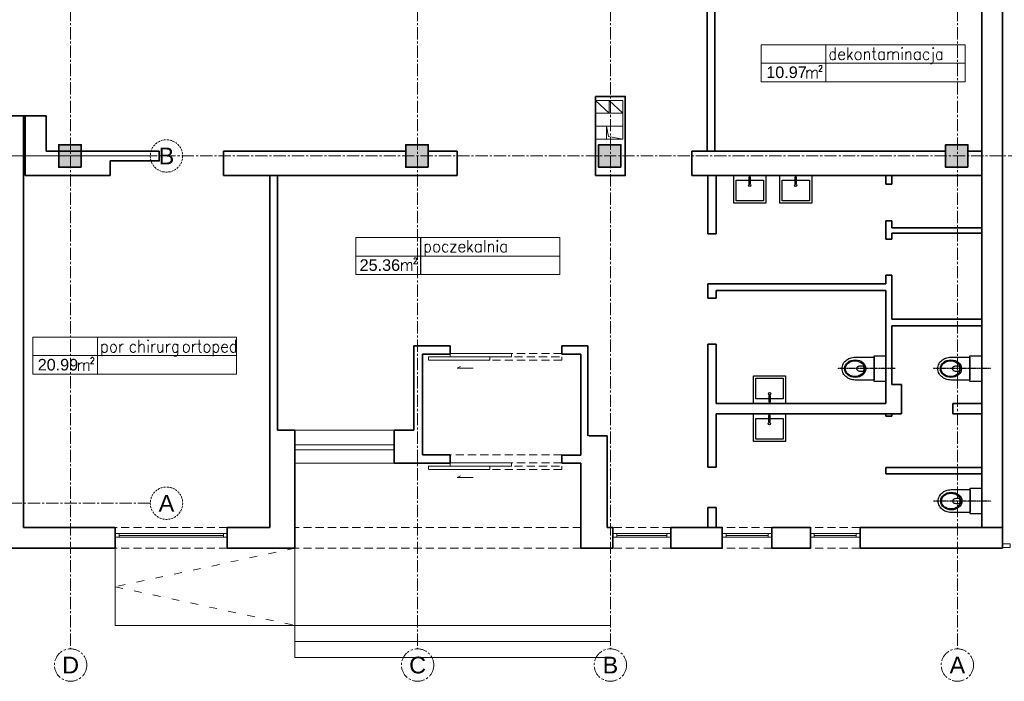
# Model space of a CAD drawing. Header units: millimetres. Extents: x -9409 to -3369, y 19372 to 27782.
# Tile 16 of 25: x -6209 to -4677, y 21115 to 22144. Entities that reach past the tile are written whole.
import ezdxf
from ezdxf.enums import TextEntityAlignment as Align

# ---------------------------------------------------------------- set-up
doc = ezdxf.new("R2010")
doc.units = ezdxf.units.MM
for name, pattern in [('ACAD_ISO02W100', [15, 12, -3]), ('ACAD_ISO03W100', [30, 12, -18]), ('CACHE2', [4.7625, 3.175, -1.5875]), ('CENTER2', [28.575, 19.05, -3.175, 3.175, -3.175]), ('DASHED', [19.05, 12.7, -6.35]), ('HIDDEN', [0.375, 0.25, -0.125])]:
    doc.linetypes.add(name, pattern=pattern)
doc.layers.add('D-opis', color=104, linetype='Continuous')
doc.layers.add('PDF _Geometria', color=7, linetype='Continuous')
for name, color, linetype, lineweight in [('SQ-Przerywana', 252, 'DASHED', 5), ('SQ_Drzwi', 170, 'Continuous', 9), ('SQ_ISTN.Ściany', 140, 'Continuous', 35), ('SQ_Nadproża', 112, 'DASHED', 13), ('Sq_Okna', 170, 'Continuous', 9), ('SQ_Osie', 220, 'CENTER2', 9), ('SQ_PROJ.AranżacjaSanitarna', 7, 'Continuous', 25), ('SQ_ZAKRES_OPRACOWANIA', 7, 'ACAD_ISO02W100', 20)]:
    doc.layers.add(name, color=color, linetype=linetype, lineweight=lineweight)
doc.layers.add('SQ_Widok', color=7, linetype='DASHED', lineweight=15, true_color=0x474747)
doc.styles.add('ARIAL', font='arial.ttf')
doc.styles.get("Standard").update_dxf_attribs({"font": 'arial.ttf'})

# ---------------------------------------------------------------- blocks, each defined once
blk = doc.blocks.new('słupy konstr bud B')
at = {"layer": 'SQ_ISTN.Ściany', "lineweight": 5}
h = blk.add_hatch(dxfattribs=at)
h.set_pattern_fill('JIS_STN_1E', color=256, scale=10)
h.paths.add_polyline_path([(21350.8, 18613.9), (21315.8, 18613.9), (21315.8, 18578.9), (21350.8, 18578.9)])
h.paths.add_polyline_path([(21890.8, 18613.9), (21855.8, 18613.9), (21855.8, 18578.9), (21890.8, 18578.9)])
h.paths.add_polyline_path([(22190.8, 18613.9), (22155.8, 18613.9), (22155.8, 18578.9), (22190.8, 18578.9)])
h.paths.add_polyline_path([(22730.8, 18613.9), (22695.8, 18613.9), (22695.8, 18578.9), (22730.8, 18578.9)])
h.paths.add_polyline_path([(22730.8, 17953.9), (22695.8, 17953.9), (22695.8, 17918.9), (22730.8, 17918.9)])
h.paths.add_polyline_path([(22190.8, 17953.9), (22155.8, 17953.9), (22155.8, 17918.9), (22190.8, 17918.9)])
h.paths.add_polyline_path([(21890.8, 17953.9), (21855.8, 17953.9), (21855.8, 17918.9), (21890.8, 17918.9)])
h.paths.add_polyline_path([(21350.8, 17953.9), (21315.8, 17953.9), (21315.8, 17918.9), (21350.8, 17918.9)])
h.paths.add_polyline_path([(21350.8, 17293.9), (21315.8, 17293.9), (21315.8, 17258.9), (21350.8, 17258.9)])
h.paths.add_polyline_path([(21890.8, 17293.9), (21855.8, 17293.9), (21855.8, 17258.9), (21890.8, 17258.9)])
h.paths.add_polyline_path([(22190.8, 17293.9), (22155.8, 17293.9), (22155.8, 17258.9), (22190.8, 17258.9)])
h.paths.add_polyline_path([(22730.8, 17293.9), (22695.8, 17293.9), (22695.8, 17258.9), (22730.8, 17258.9)])
h.paths.add_polyline_path([(22695.8, 16633.9), (22730.8, 16633.9), (22730.8, 16598.9), (22695.8, 16598.9)])
h.paths.add_polyline_path([(22695.8, 14653.9), (22730.8, 14653.9), (22730.8, 14618.9), (22695.8, 14618.9)])
h.paths.add_polyline_path([(22695.8, 15313.9), (22730.8, 15313.9), (22730.8, 15278.9), (22695.8, 15278.9)])
h.paths.add_polyline_path([(22695.8, 15973.9), (22730.8, 15973.9), (22730.8, 15938.9), (22695.8, 15938.9)])
h.paths.add_polyline_path([(22155.8, 14653.9), (22190.8, 14653.9), (22190.8, 14618.9), (22155.8, 14618.9)])
h.paths.add_polyline_path([(22155.8, 15313.9), (22190.8, 15313.9), (22190.8, 15278.9), (22155.8, 15278.9)])
h.paths.add_polyline_path([(22155.8, 15973.9), (22190.8, 15973.9), (22190.8, 15938.9), (22155.8, 15938.9)])
h.paths.add_polyline_path([(22155.8, 16633.9), (22190.8, 16633.9), (22190.8, 16598.9), (22155.8, 16598.9)])
h.paths.add_polyline_path([(21855.8, 14653.9), (21890.8, 14653.9), (21890.8, 14618.9), (21855.8, 14618.9)])
h.paths.add_polyline_path([(21855.8, 15313.9), (21890.8, 15313.9), (21890.8, 15278.9), (21855.8, 15278.9)])
h.paths.add_polyline_path([(21855.8, 15973.9), (21890.8, 15973.9), (21890.8, 15938.9), (21855.8, 15938.9)])
h.paths.add_polyline_path([(21855.8, 16633.9), (21890.8, 16633.9), (21890.8, 16598.9), (21855.8, 16598.9)])
h.paths.add_polyline_path([(21315.8, 14653.9), (21350.8, 14653.9), (21350.8, 14618.9), (21315.8, 14618.9)])
h.paths.add_polyline_path([(21315.8, 15313.9), (21350.8, 15313.9), (21350.8, 15278.9), (21315.8, 15278.9)])
h.paths.add_polyline_path([(21315.8, 15973.9), (21350.8, 15973.9), (21350.8, 15938.9), (21315.8, 15938.9)])
h.paths.add_polyline_path([(21315.8, 16633.9), (21350.8, 16633.9), (21350.8, 16598.9), (21315.8, 16598.9)])
at = {"layer": 'SQ_ISTN.Ściany'}
for points in [[(21315.8, 18613.9), (21350.8, 18613.9), (21350.8, 18578.9), (21315.8, 18578.9)], [(21855.8, 18613.9), (21890.8, 18613.9), (21890.8, 18578.9), (21855.8, 18578.9)], [(22155.8, 18613.9), (22190.8, 18613.9), (22190.8, 18578.9), (22155.8, 18578.9)], [(22695.8, 18613.9), (22730.8, 18613.9), (22730.8, 18578.9), (22695.8, 18578.9)]]:
    blk.add_lwpolyline(points, close=True, dxfattribs=at)
blk = doc.blocks.new('ist osie bud B')
at = {"layer": 'SQ_Osie'}
for p, q in [((21333.3, 13852.7), (21333.3, 19362.9)), ((21873.3, 13852.7), (21873.3, 19362.9)), ((22173.3, 13852.7), (22173.3, 19362.9)), ((22713.3, 13852.7), (22713.3, 19362.9))]:
    blk.add_line(p, q, dxfattribs=at)
blk.add_lwpolyline([(21178.3, 18596.4), (22845.3, 18596.4)], dxfattribs=at)
at = {"layer": 'SQ_Osie', "linetype": 'ByBlock'}
for centre in [(21333.3, 19388.1), (21873.3, 19388.1), (22173.3, 19388.1), (22713.3, 19388.1)]:
    blk.add_circle(centre, 25.2, dxfattribs=at)
at = {"layer": 'SQ_Osie'}
for s, p in [('A', (21333.3, 19388.1)), ('B', (21873.3, 19388.1)), ('C', (22173.3, 19388.1)), ('D', (22713.3, 19388.1))]:
    blk.add_text(s, height=26, rotation=180, dxfattribs=at).set_placement(p, align=Align.MIDDLE_CENTER)
blk = doc.blocks.new('uc wiszace niepełnospr')
at = {"linetype": 'HIDDEN', "ltscale": 0.1}
blk.add_lwpolyline([(0, 32.5), (0, -57)], dxfattribs=at)
for points in [[(0, 0), (-20, 0), (-20, 18), (0, 18), (20, 18), (20, 0)], [(-4.5, -17.9), (-4.4, -17.6), (-4.3, -17.3), (-4.1, -17.1), (-3.8, -16.9), (-2.9, -16.5), (-2, -16.3), (-1, -16.1), (0, -16.1), (1, -16.1), (2, -16.3), (2.9, -16.5), (3.8, -16.9), (4.1, -17.1), (4.3, -17.3), (4.4, -17.6), (4.4, -17.9), (4.4, -20.7), (4.3, -22.1), (4, -23.5), (3.8, -24.2), (3.5, -24.9), (3.1, -25.5), (2.6, -26), (2, -26.4), (1.4, -26.7), (0.7, -27), (0, -27), (-0.7, -27), (-1.4, -26.7), (-2.1, -26.4), (-2.6, -26), (-3.1, -25.5), (-3.5, -24.9), (-3.8, -24.2), (-4, -23.5), (-4.3, -22.1), (-4.4, -20.7)]]:
    blk.add_lwpolyline(points, close=True)
for points in [[(17.8, 0), (17.8, -3.9), (17.8, -27.8), (17.8, -29.8), (17.6, -31.8), (17.3, -33.7), (16.9, -35.7), (16.3, -37.6), (15.5, -39.4), (14.6, -41.2), (13.5, -42.8), (12.3, -44.3), (10.8, -45.7), (9.3, -47), (7.6, -48), (5.8, -48.8), (3.9, -49.5), (2, -49.9), (0, -50), (-2, -49.9), (-4, -49.5), (-5.8, -48.8), (-7.6, -48), (-9.3, -47), (-10.9, -45.7), (-12.3, -44.3), (-13.6, -42.8), (-14.7, -41.2), (-15.6, -39.4), (-16.3, -37.6), (-16.9, -35.7), (-17.3, -33.7), (-17.6, -31.8), (-17.8, -29.8), (-17.8, -27.8), (-17.8, -3.9), (-17.8, 0)], [(-17.6, 0), (17.6, 0)]]:
    blk.add_lwpolyline(points)
for centre, major_axis, ratio in [((0, -29.5), (0, -16.5), 0.829441), ((0, -29.9), (0, -14.8), 0.831158)]:
    blk.add_ellipse(centre, major_axis=major_axis, ratio=ratio, start_param=0, end_param=6.283185)
blk = doc.blocks.new('sanit-umywalka')
for points in [[(47.8, -2.5), (0, -2.5), (0, 53.1), (47.8, 53.1)], [(14, 23.5), (14, 26.5), (3, 26.5), (3, 23.5)]]:
    blk.add_lwpolyline(points, close=True)
blk.add_lwpolyline([(8, 26.5), (8, 49.1), (43.8, 49.1), (43.8, 1.5), (8, 1.5), (8, 23.5)])
blk.add_circle((17, 25), 1.87)
blk = doc.blocks.new('A$C4bd2ac19')
at = {"layer": 'SQ_ISTN.Ściany'}
for p, q in [((-282.6, 277.6), (-427.3, 277.6)), ((-427.3, 277.6), (-427.3, 0)), ((-282.6, 265.8), (-282.6, 277.6)), ((-151.5, 265.8), (-151.5, 277.6)), ((-151.5, 277.6), (0, 277.6)), ((-415.5, 0), (-415.5, 265.8)), ((-415.5, 265.8), (-282.6, 265.8)), ((0, 265.8), (-151.5, 265.8))]:
    blk.add_line(p, q, dxfattribs=at)
blk = doc.blocks.new('A$Cb2f02ef1')
at = {"layer": 'PDF _Geometria', "lineweight": 13}
for points in [[(-688.6, 425.5), (-688.6, 483.1), (-905.3, 483.1), (-1005.9, 483.1), (-1005.9, 425.5), (-905.3, 425.5), (-905.3, 483.1), (-905.3, 425.5)], [(-786.8, 478), (-786, 477.2), (-785.1, 478), (-786, 478.9)], [(-881.6, 472.9), (-883.3, 472.1), (-884.9, 470.4), (-884.9, 462.8), (-883.3, 461.1), (-881.6, 460.2), (-879.9, 460.2), (-878.2, 461.1), (-876.5, 462.8), (-875.6, 465.3), (-875.6, 467), (-876.5, 470.4), (-878.2, 472.1), (-879.9, 472.9)]]:
    blk.add_lwpolyline(points, close=True, dxfattribs=at)
for points in [[(-831.6, 478.9), (-831.6, 460.2)], [(-805.4, 478.9), (-805.4, 460.2)], [(-898.5, 472.9), (-898.5, 453.5)], [(-898.5, 470.4), (-896.8, 472.1), (-896, 472.9), (-893.4, 472.9), (-891.7, 472.1), (-890.9, 470.4), (-890, 467), (-890, 465.3), (-890.9, 462.8), (-891.7, 461.1), (-893.4, 460.2), (-896, 460.2), (-896.8, 461.1), (-898.5, 462.8)], [(-863, 470.4), (-863.8, 472.1), (-865.5, 472.9), (-868, 472.9), (-868.9, 472.1), (-870.6, 470.4), (-871.4, 467), (-871.4, 465.3), (-870.6, 462.8), (-868.9, 461.1), (-868, 460.2), (-865.5, 460.2), (-863.8, 461.1), (-863, 462.8)], [(-850.3, 460.2), (-858.7, 460.2), (-850.3, 472.9), (-858.7, 472.9)], [(-846, 467), (-836.7, 467), (-836.7, 469.5), (-837.6, 471.2), (-838.4, 472.1), (-840.1, 472.9), (-841.8, 472.9), (-843.5, 472.1), (-845.2, 470.4), (-846, 467), (-846, 465.3), (-845.2, 462.8), (-843.5, 461.1), (-841.8, 460.2), (-840.1, 460.2), (-838.4, 461.1), (-836.7, 462.8)], [(-824.9, 472.9), (-831.6, 463.6)], [(-829.1, 467), (-824, 460.2)], [(-811.3, 470.4), (-813, 472.1), (-814.7, 472.9), (-816.4, 472.9), (-818.1, 472.1), (-819.8, 470.4), (-820.6, 467), (-820.6, 465.3), (-819.8, 462.8), (-818.1, 461.1), (-816.4, 460.2), (-814.7, 460.2), (-813, 461.1), (-811.3, 462.8)], [(-811.3, 472.9), (-811.3, 460.2)], [(-799.5, 472.9), (-799.5, 460.2)], [(-799.5, 469.5), (-797.8, 472.1), (-796.1, 472.9), (-793.6, 472.9), (-792.7, 472.1), (-791.9, 469.5), (-791.9, 460.2)], [(-786, 472.1), (-786, 460.2)], [(-772.4, 470.4), (-773.3, 472.1), (-774.9, 472.9), (-777.5, 472.9), (-778.3, 472.1), (-780, 470.4), (-780.9, 467), (-780.9, 465.3), (-780, 462.8), (-778.3, 461.1), (-777.5, 460.2), (-774.9, 460.2), (-773.3, 461.1), (-772.4, 462.8)], [(-772.4, 472.9), (-772.4, 460.2)], [(-688.6, 454.3), (-905.3, 454.3), (-1005.9, 454.3)], [(-915.4, 449.2), (-915.4, 450.9), (-914.6, 450.9), (-914.6, 451.8), (-912.9, 451.8), (-912, 450.9), (-911.2, 450.1), (-911.2, 449.2), (-912, 448.4), (-912, 446.7), (-916.3, 442.5), (-911.2, 442.5)], [(-934.9, 444.2), (-934.9, 431.5)], [(-934.9, 439.9), (-932.3, 443.3), (-930.6, 444.2), (-928.9, 444.2), (-927.3, 443.3), (-926.4, 439.9), (-926.4, 431.5)], [(-926.4, 439.9), (-924.7, 443.3), (-923, 444.2), (-920.5, 444.2), (-919.6, 443.3), (-918.8, 439.9), (-918.8, 431.5)], [(-946.5, 183.5), (-1101, 183.5)], [(-946.5, 160.6), (-1101, 160.6)], [(-946.5, 153), (-1101, 153)], [(-946.5, 132.5), (-1101, 132.5)]]:
    blk.add_lwpolyline(points, dxfattribs=at)
at = {"layer": 'SQ_ISTN.Ściany'}
for p, q in [((-1140, 579.5), (-1140, 32)), ((-1128, 579.5), (-1128, 183.5)), ((-916, 183.5), (-916, 314.6)), ((-916, 314.6), (-859.3, 314.6)), ((-859.3, 314.6), (-859.3, 301.9)), ((-685.6, 301.9), (-685.6, 314.6)), ((-685.6, 314.6), (-645, 314.6)), ((-645, 314.6), (-645, 175)), ((-859.3, 301.9), (-902.5, 301.9)), ((-902.5, 301.9), (-902.5, 145.4)), ((-656, 301.9), (-685.6, 301.9)), ((-656, 144.5), (-656, 301.9)), ((-1101, 183.5), (-1128, 183.5)), ((-1101, 183.5), (-1101, 0)), ((-946.5, 183.5), (-916, 183.5)), ((-643.5, 175), (-614.8, 175)), ((-902.5, 145.4), (-859.3, 145.4)), ((-859.3, 145.4), (-859.3, 131.8)), ((-685.6, 132.5), (-685.6, 144.5)), ((-685.6, 144.5), (-656, 144.5)), ((-946.5, 132.5), (-859.3, 132.5)), ((-656, 132.5), (-685.6, 132.5)), ((-656, 0), (-656, 132.5))]:
    blk.add_line(p, q, dxfattribs=at)
blk.add_lwpolyline([(-946.5, 132.5), (-946.5, 183.5)], dxfattribs=at)
blk = doc.blocks.new('osie bud A')
at = {"layer": 'SQ_Osie'}
for p, q in [((22587.9, 19136.4), (25598.2, 19136.4)), ((22587.9, 18596.4), (25598.2, 18596.4))]:
    blk.add_line(p, q, dxfattribs=at)
at = {"layer": 'SQ_Osie', "linetype": 'ByBlock'}
for centre in [(22562.6, 19136.4), (22562.6, 18596.4)]:
    blk.add_circle(centre, 25.2, dxfattribs=at)
at = {"layer": 'SQ_Osie'}
for s, p in [('A', (22562.6, 19136.4)), ('B', (22562.6, 18596.4))]:
    blk.add_text(s, height=26, rotation=180, dxfattribs=at).set_placement(p, align=Align.MIDDLE_CENTER)

msp = doc.modelspace()

# ---------------------------------------------------------------- hatches: boundary and pattern name
at = {"layer": 'SQ_ISTN.Ściany', "lineweight": 5}
h = msp.add_hatch(dxfattribs=at)
h.set_pattern_fill('JIS_STN_1E', color=256, scale=10, angle=180)
h.set_pattern_definition([(225, (16582.609, 40528.714), (7.0710678, -7.0710678), []), (225, (16575.559, 40528.714), (7.0710678, -7.0710678), [10, -5])])
h.paths.add_polyline_path([(-4768.2, 21914.8), (-4733.2, 21914.8), (-4733.2, 21949.8), (-4768.2, 21949.8)])
h.paths.add_polyline_path([(-5308.2, 21914.8), (-5273.2, 21914.8), (-5273.2, 21949.8), (-5308.2, 21949.8)])
h.paths.add_polyline_path([(-5608.2, 21914.8), (-5573.2, 21914.8), (-5573.2, 21949.8), (-5608.2, 21949.8)])
h.paths.add_polyline_path([(-6148.2, 21914.8), (-6113.2, 21914.8), (-6113.2, 21949.8), (-6148.2, 21949.8)])
h.paths.add_polyline_path([(-6148.2, 22574.8), (-6113.2, 22574.8), (-6113.2, 22609.8), (-6148.2, 22609.8)])
h.paths.add_polyline_path([(-5608.2, 22574.8), (-5573.2, 22574.8), (-5573.2, 22609.8), (-5608.2, 22609.8)])
h.paths.add_polyline_path([(-5308.2, 22574.8), (-5273.2, 22574.8), (-5273.2, 22609.8), (-5308.2, 22609.8)])
h.paths.add_polyline_path([(-4768.2, 22574.8), (-4733.2, 22574.8), (-4733.2, 22609.8), (-4768.2, 22609.8)])
h.paths.add_polyline_path([(-4768.2, 23234.8), (-4733.2, 23234.8), (-4733.2, 23269.8), (-4768.2, 23269.8)])
h.paths.add_polyline_path([(-5308.2, 23234.8), (-5273.2, 23234.8), (-5273.2, 23269.8), (-5308.2, 23269.8)])
h.paths.add_polyline_path([(-5608.2, 23234.8), (-5573.2, 23234.8), (-5573.2, 23269.8), (-5608.2, 23269.8)])
h.paths.add_polyline_path([(-6148.2, 23234.8), (-6113.2, 23234.8), (-6113.2, 23269.8), (-6148.2, 23269.8)])
h.paths.add_polyline_path([(-6113.2, 23894.8), (-6148.2, 23894.8), (-6148.2, 23929.8), (-6113.2, 23929.8)])
h.paths.add_polyline_path([(-6113.2, 25874.8), (-6148.2, 25874.8), (-6148.2, 25909.8), (-6113.2, 25909.8)])
h.paths.add_polyline_path([(-6113.2, 25214.8), (-6148.2, 25214.8), (-6148.2, 25249.8), (-6113.2, 25249.8)])
h.paths.add_polyline_path([(-6113.2, 24554.8), (-6148.2, 24554.8), (-6148.2, 24589.8), (-6113.2, 24589.8)])
h.paths.add_polyline_path([(-5573.2, 25874.8), (-5608.2, 25874.8), (-5608.2, 25909.8), (-5573.2, 25909.8)])
h.paths.add_polyline_path([(-5573.2, 25214.8), (-5608.2, 25214.8), (-5608.2, 25249.8), (-5573.2, 25249.8)])
h.paths.add_polyline_path([(-5573.2, 24554.8), (-5608.2, 24554.8), (-5608.2, 24589.8), (-5573.2, 24589.8)])
h.paths.add_polyline_path([(-5573.2, 23894.8), (-5608.2, 23894.8), (-5608.2, 23929.8), (-5573.2, 23929.8)])
h.paths.add_polyline_path([(-5273.2, 25874.8), (-5308.2, 25874.8), (-5308.2, 25909.8), (-5273.2, 25909.8)])
h.paths.add_polyline_path([(-5273.2, 25214.8), (-5308.2, 25214.8), (-5308.2, 25249.8), (-5273.2, 25249.8)])
h.paths.add_polyline_path([(-5273.2, 24554.8), (-5308.2, 24554.8), (-5308.2, 24589.8), (-5273.2, 24589.8)])
h.paths.add_polyline_path([(-5273.2, 23894.8), (-5308.2, 23894.8), (-5308.2, 23929.8), (-5273.2, 23929.8)])
h.paths.add_polyline_path([(-4733.2, 25874.8), (-4768.2, 25874.8), (-4768.2, 25909.8), (-4733.2, 25909.8)])
h.paths.add_polyline_path([(-4733.2, 25214.8), (-4768.2, 25214.8), (-4768.2, 25249.8), (-4733.2, 25249.8)])
h.paths.add_polyline_path([(-4733.2, 24554.8), (-4768.2, 24554.8), (-4768.2, 24589.8), (-4733.2, 24589.8)])
h.paths.add_polyline_path([(-4733.2, 23894.8), (-4768.2, 23894.8), (-4768.2, 23929.8), (-4733.2, 23929.8)])

# ---------------------------------------------------------------- linework, layer by layer
at = {"layer": 'PDF _Geometria', "lineweight": 13}
msp.add_line((-4711.7, 21939), (-4711.7, 21996.6), dxfattribs=at)
at = {"layer": 'PDF _Geometria', "color": 251, "linetype": 'ACAD_ISO03W100', "lineweight": 13, "true_color": 0x636466}
for p, q in [((-5780.7, 21322.3), (-6060.3, 21262.3)), ((-6060.3, 21262.3), (-5780.7, 21202.3))]:
    msp.add_line(p, q, dxfattribs=at)
at = {"layer": 'PDF _Geometria', "color": 251, "lineweight": 13, "true_color": 0x636466}
for p, q in [((-6060.3, 21202.3), (-6060.3, 21322.2)), ((-5780.7, 21322.3), (-5780.7, 21152.3)), ((-5289.7, 21202.3), (-6060.3, 21202.3)), ((-5289.7, 21177.3), (-5780.7, 21177.3)), ((-5289.7, 21152.3), (-5780.7, 21152.3))]:
    msp.add_line(p, q, dxfattribs=at)
at = {"layer": 'PDF _Geometria', "lineweight": 13}
for points in [[(-4737.5, 22047.8), (-4737.5, 22105.3), (-4954.2, 22105.3), (-5054.9, 22105.3), (-5054.9, 22047.8), (-4954.2, 22047.8), (-4954.2, 22105.3), (-4954.2, 22047.8)], [(-4836.5, 22100.3), (-4835.7, 22099.4), (-4834.9, 22100.3), (-4835.7, 22101.1)], [(-4788.3, 22100.3), (-4787.5, 22099.4), (-4786.6, 22100.3), (-4787.5, 22101.1)], [(-4905.1, 22094.3), (-4906.8, 22093.5), (-4908.5, 22091.8), (-4909.3, 22089.3), (-4909.3, 22087.6), (-4908.5, 22084.2), (-4906.8, 22082.5), (-4905.1, 22081.7), (-4903.4, 22081.7), (-4901.7, 22082.5), (-4900, 22084.2), (-4899.2, 22087.6), (-4899.2, 22089.3), (-4900, 22091.8), (-4901.7, 22093.5), (-4903.4, 22094.3)], [(-5270.4, 22018.6), (-5312.7, 22018.6), (-5312.7, 21958.5), (-5270.4, 21958.5)], [(-5368.3, 21747.9), (-5368.3, 21805.4), (-5584.9, 21805.4), (-5685.6, 21805.4), (-5685.6, 21747.9), (-5584.9, 21747.9), (-5584.9, 21805.4), (-5584.9, 21747.9)], [(-5561.3, 21795.3), (-5562.9, 21794.4), (-5564.6, 21792.7), (-5564.6, 21785.1), (-5562.9, 21783.4), (-5561.3, 21782.6), (-5559.6, 21782.6), (-5557.9, 21783.4), (-5556.2, 21785.1), (-5555.3, 21787.7), (-5555.3, 21789.4), (-5556.2, 21792.7), (-5557.9, 21794.4), (-5559.6, 21795.3)], [(-5466.5, 21800.4), (-5465.6, 21799.5), (-5464.8, 21800.4), (-5465.6, 21801.2)], [(-5871.3, 21593), (-5871.3, 21650.6), (-6087.9, 21650.6), (-6188.6, 21650.6), (-6188.6, 21593), (-6087.9, 21593), (-6087.9, 21650.6), (-6087.9, 21593)], [(-6064.2, 21639.6), (-6065.9, 21638.7), (-6066.8, 21637), (-6067.6, 21634.5), (-6067.6, 21632.8), (-6066.8, 21629.4), (-6065.9, 21627.7), (-6064.2, 21626.9), (-6061.7, 21626.9), (-6060.8, 21627.7), (-6059.1, 21629.4), (-6058.3, 21632.8), (-6058.3, 21634.5), (-6059.1, 21637), (-6060.8, 21638.7), (-6061.7, 21639.6)], [(-6010.1, 21645.5), (-6009.2, 21644.7), (-6008.4, 21645.5), (-6009.2, 21646.4)], [(-5950.8, 21639.6), (-5952.5, 21638.7), (-5954.2, 21637), (-5954.2, 21629.4), (-5952.5, 21627.7), (-5950.8, 21626.9), (-5949.1, 21626.9), (-5947.4, 21627.7), (-5945.7, 21629.4), (-5944.9, 21632.8), (-5944.9, 21634.5), (-5945.7, 21637), (-5947.4, 21638.7), (-5949.1, 21639.6)], [(-5918.6, 21639.6), (-5920.3, 21638.7), (-5922, 21637), (-5922, 21629.4), (-5920.3, 21627.7), (-5918.6, 21626.9), (-5916.9, 21626.9), (-5915.2, 21627.7), (-5913.6, 21629.4), (-5912.7, 21632.8), (-5912.7, 21634.5), (-5913.6, 21637), (-5915.2, 21638.7), (-5916.9, 21639.6)]]:
    msp.add_lwpolyline(points, close=True, dxfattribs=at)
for points in [[(-4939.8, 22101.1), (-4939.8, 22081.7)], [(-4920.3, 22101.1), (-4920.3, 22081.7)], [(-4879.7, 22101.1), (-4879.7, 22085), (-4878.9, 22082.5), (-4877.2, 22081.7), (-4876.3, 22081.7)], [(-4939.8, 22091.8), (-4941.5, 22093.5), (-4942.3, 22094.3), (-4944.8, 22094.3), (-4946.5, 22093.5), (-4947.4, 22091.8), (-4948.2, 22089.3), (-4948.2, 22087.6), (-4947.4, 22084.2), (-4946.5, 22082.5), (-4944.8, 22081.7), (-4942.3, 22081.7), (-4941.5, 22082.5), (-4939.8, 22084.2)], [(-4934.7, 22089.3), (-4925.4, 22089.3), (-4925.4, 22091), (-4926.2, 22092.7), (-4927.1, 22093.5), (-4928.8, 22094.3), (-4931.3, 22094.3), (-4932.2, 22093.5), (-4933.9, 22091.8), (-4934.7, 22089.3), (-4934.7, 22087.6), (-4933.9, 22084.2), (-4932.2, 22082.5), (-4931.3, 22081.7), (-4928.8, 22081.7), (-4927.1, 22082.5), (-4925.4, 22084.2)], [(-4913.5, 22094.3), (-4920.3, 22085)], [(-4917.8, 22089.3), (-4912.7, 22081.7)], [(-4894.1, 22094.3), (-4894.1, 22081.7)], [(-4894.1, 22091), (-4892.4, 22093.5), (-4890.7, 22094.3), (-4888.2, 22094.3), (-4887.3, 22093.5), (-4886.5, 22091), (-4886.5, 22081.7)], [(-4882.2, 22094.3), (-4877.2, 22094.3)], [(-4863.6, 22091.8), (-4865.3, 22093.5), (-4867, 22094.3), (-4868.7, 22094.3), (-4870.4, 22093.5), (-4872.1, 22091.8), (-4872.1, 22084.2), (-4870.4, 22082.5), (-4868.7, 22081.7), (-4867, 22081.7), (-4865.3, 22082.5), (-4863.6, 22084.2)], [(-4863.6, 22094.3), (-4863.6, 22081.7)], [(-4857.7, 22094.3), (-4857.7, 22081.7)], [(-4857.7, 22091), (-4856, 22093.5), (-4854.3, 22094.3), (-4851.8, 22094.3), (-4850.1, 22093.5), (-4850.1, 22081.7)], [(-4850.1, 22091), (-4847.5, 22093.5), (-4845.8, 22094.3), (-4844.2, 22094.3), (-4842.5, 22093.5), (-4841.6, 22091), (-4841.6, 22081.7)], [(-4835.7, 22093.5), (-4835.7, 22081.7)], [(-4829.8, 22094.3), (-4829.8, 22081.7)], [(-4829.8, 22091), (-4828.1, 22093.5), (-4826.4, 22094.3), (-4823.9, 22094.3), (-4823, 22093.5), (-4822.2, 22091), (-4822.2, 22081.7)], [(-4807.8, 22091.8), (-4809.5, 22093.5), (-4811.2, 22094.3), (-4812.9, 22094.3), (-4814.5, 22093.5), (-4816.2, 22091.8), (-4817.1, 22089.3), (-4817.1, 22087.6), (-4816.2, 22084.2), (-4814.5, 22082.5), (-4812.9, 22081.7), (-4811.2, 22081.7), (-4809.5, 22082.5), (-4807.8, 22084.2)], [(-4807.8, 22094.3), (-4807.8, 22081.7)], [(-4794.2, 22091.8), (-4795.9, 22093.5), (-4796.8, 22094.3), (-4799.3, 22094.3), (-4801, 22093.5), (-4801.9, 22091.8), (-4802.7, 22089.3), (-4802.7, 22087.6), (-4801.9, 22084.2), (-4801, 22082.5), (-4799.3, 22081.7), (-4796.8, 22081.7), (-4795.9, 22082.5), (-4794.2, 22084.2)], [(-4787.5, 22093.5), (-4787.5, 22079.1), (-4788.3, 22076.6), (-4790, 22075.7), (-4791.7, 22075.7)], [(-4773.9, 22091.8), (-4775.6, 22093.5), (-4776.5, 22094.3), (-4779, 22094.3), (-4780.7, 22093.5), (-4781.5, 22091.8), (-4782.4, 22089.3), (-4782.4, 22087.6), (-4781.5, 22084.2), (-4780.7, 22082.5), (-4779, 22081.7), (-4776.5, 22081.7), (-4775.6, 22082.5), (-4773.9, 22084.2)], [(-4773.9, 22094.3), (-4773.9, 22081.7)], [(-4737.5, 22076.6), (-4954.2, 22076.6), (-5054.9, 22076.6)], [(-4983.8, 22065.6), (-4983.8, 22052.9)], [(-4983.8, 22062.2), (-4982.1, 22064.7), (-4980.4, 22065.6), (-4977.9, 22065.6), (-4977, 22064.7), (-4976.2, 22062.2), (-4976.2, 22052.9)], [(-4976.2, 22062.2), (-4973.6, 22064.7), (-4971.9, 22065.6), (-4970.2, 22065.6), (-4968.5, 22064.7), (-4967.7, 22062.2), (-4967.7, 22052.9)], [(-4965.2, 22071.5), (-4964.3, 22072.3), (-4964.3, 22073.2), (-4960.9, 22073.2), (-4960.9, 22069.8), (-4961.8, 22068.1), (-4965.2, 22063.9), (-4960.1, 22063.9)], [(-5312.7, 22018.6), (-5291.5, 21999.1), (-5291.5, 22018.6), (-5270.4, 21999.1), (-5312.7, 21999.1)], [(-5270.4, 21978.8), (-5312.7, 21978.8)], [(-5295.8, 21958.5), (-5295.8, 21978.8), (-5292.4, 21962.7), (-5270.4, 21958.5)], [(-5578.2, 21795.3), (-5578.2, 21775.8)], [(-5578.2, 21792.7), (-5576.5, 21794.4), (-5575.6, 21795.3), (-5573.1, 21795.3), (-5571.4, 21794.4), (-5570.6, 21792.7), (-5569.7, 21789.4), (-5569.7, 21787.7), (-5570.6, 21785.1), (-5571.4, 21783.4), (-5573.1, 21782.6), (-5575.6, 21782.6), (-5576.5, 21783.4), (-5578.2, 21785.1)], [(-5542.6, 21792.7), (-5543.5, 21794.4), (-5545.2, 21795.3), (-5547.7, 21795.3), (-5548.6, 21794.4), (-5550.3, 21792.7), (-5551.1, 21789.4), (-5551.1, 21787.7), (-5550.3, 21785.1), (-5548.6, 21783.4), (-5547.7, 21782.6), (-5545.2, 21782.6), (-5543.5, 21783.4), (-5542.6, 21785.1)], [(-5529.9, 21782.6), (-5538.4, 21782.6), (-5529.9, 21795.3), (-5538.4, 21795.3)], [(-5525.7, 21789.4), (-5516.4, 21789.4), (-5516.4, 21791.9), (-5517.3, 21793.6), (-5518.1, 21794.4), (-5519.8, 21795.3), (-5521.5, 21795.3), (-5523.2, 21794.4), (-5524.9, 21792.7), (-5525.7, 21789.4), (-5525.7, 21787.7), (-5524.9, 21785.1), (-5523.2, 21783.4), (-5521.5, 21782.6), (-5519.8, 21782.6), (-5518.1, 21783.4), (-5516.4, 21785.1)], [(-5511.3, 21801.2), (-5511.3, 21782.6)], [(-5504.6, 21795.3), (-5511.3, 21786)], [(-5508.8, 21789.4), (-5503.7, 21782.6)], [(-5491, 21792.7), (-5492.7, 21794.4), (-5494.4, 21795.3), (-5496.1, 21795.3), (-5497.8, 21794.4), (-5499.5, 21792.7), (-5500.3, 21789.4), (-5500.3, 21787.7), (-5499.5, 21785.1), (-5497.8, 21783.4), (-5496.1, 21782.6), (-5494.4, 21782.6), (-5492.7, 21783.4), (-5491, 21785.1)], [(-5491, 21795.3), (-5491, 21782.6)], [(-5485.1, 21801.2), (-5485.1, 21782.6)], [(-5479.2, 21795.3), (-5479.2, 21782.6)], [(-5479.2, 21791.9), (-5477.5, 21794.4), (-5475.8, 21795.3), (-5473.3, 21795.3), (-5472.4, 21794.4), (-5471.6, 21791.9), (-5471.6, 21782.6)], [(-5465.6, 21794.4), (-5465.6, 21782.6)], [(-5452.1, 21792.7), (-5452.9, 21794.4), (-5454.6, 21795.3), (-5457.2, 21795.3), (-5458, 21794.4), (-5459.7, 21792.7), (-5460.6, 21789.4), (-5460.6, 21787.7), (-5459.7, 21785.1), (-5458, 21783.4), (-5457.2, 21782.6), (-5454.6, 21782.6), (-5452.9, 21783.4), (-5452.1, 21785.1)], [(-5452.1, 21795.3), (-5452.1, 21782.6)], [(-5368.3, 21776.7), (-5584.9, 21776.7), (-5685.6, 21776.7)], [(-5595.1, 21771.6), (-5595.1, 21773.3), (-5594.3, 21773.3), (-5594.3, 21774.1), (-5592.6, 21774.1), (-5591.7, 21773.3), (-5590.9, 21772.4), (-5590.9, 21771.6), (-5591.7, 21770.7), (-5591.7, 21769.1), (-5595.9, 21764.8), (-5590.9, 21764.8)], [(-5614.6, 21766.5), (-5614.6, 21753.8)], [(-5614.6, 21762.3), (-5612, 21765.7), (-5610.3, 21766.5), (-5608.6, 21766.5), (-5606.9, 21765.7), (-5606.1, 21762.3), (-5606.1, 21753.8)], [(-5606.1, 21762.3), (-5604.4, 21765.7), (-5602.7, 21766.5), (-5600.2, 21766.5), (-5599.3, 21765.7), (-5598.5, 21762.3), (-5598.5, 21753.8)], [(-6081.1, 21639.6), (-6081.1, 21621)], [(-6081.1, 21637), (-6079.5, 21638.7), (-6077.8, 21639.6), (-6076.1, 21639.6), (-6074.4, 21638.7), (-6072.7, 21637), (-6072.7, 21629.4), (-6074.4, 21627.7), (-6076.1, 21626.9), (-6077.8, 21626.9), (-6079.5, 21627.7), (-6081.1, 21629.4)], [(-6053.2, 21639.6), (-6053.2, 21626.9)], [(-6053.2, 21634.5), (-6052.4, 21637), (-6050.7, 21638.7), (-6049.8, 21639.6), (-6047.3, 21639.6)], [(-6028.7, 21637), (-6029.5, 21638.7), (-6031.2, 21639.6), (-6033.8, 21639.6), (-6034.6, 21638.7), (-6036.3, 21637), (-6037.1, 21634.5), (-6037.1, 21632.8), (-6036.3, 21629.4), (-6034.6, 21627.7), (-6033.8, 21626.9), (-6031.2, 21626.9), (-6029.5, 21627.7), (-6028.7, 21629.4)], [(-6023.6, 21646.4), (-6023.6, 21626.9)], [(-6023.6, 21636.2), (-6021.1, 21638.7), (-6019.4, 21639.6), (-6017.7, 21639.6), (-6016, 21638.7), (-6015.1, 21636.2), (-6015.1, 21626.9)], [(-6009.2, 21638.7), (-6009.2, 21626.9)], [(-6003.3, 21639.6), (-6003.3, 21626.9)], [(-6003.3, 21634.5), (-6002.4, 21637), (-6001.6, 21638.7), (-5999.9, 21639.6), (-5997.4, 21639.6)], [(-5994, 21639.6), (-5994, 21631.1), (-5993.1, 21627.7), (-5991.5, 21626.9), (-5989.8, 21626.9), (-5988.1, 21627.7), (-5986.4, 21631.1)], [(-5986.4, 21639.6), (-5986.4, 21626.9)], [(-5980.4, 21639.6), (-5980.4, 21626.9)], [(-5980.4, 21634.5), (-5979.6, 21637), (-5977.9, 21638.7), (-5976.2, 21639.6), (-5974.5, 21639.6)], [(-5962.7, 21637), (-5964.4, 21638.7), (-5965.2, 21639.6), (-5967.8, 21639.6), (-5969.5, 21638.7), (-5970.3, 21637), (-5971.1, 21634.5), (-5971.1, 21632.8), (-5970.3, 21629.4), (-5969.5, 21627.7), (-5967.8, 21626.9), (-5965.2, 21626.9), (-5964.4, 21627.7), (-5962.7, 21629.4)], [(-5962.7, 21639.6), (-5962.7, 21625.2), (-5963.5, 21622.7), (-5964.4, 21621.8), (-5965.2, 21621), (-5967.8, 21621), (-5969.5, 21621.8)], [(-5939.8, 21639.6), (-5939.8, 21626.9)], [(-5939.8, 21634.5), (-5938.9, 21637), (-5938.1, 21638.7), (-5936.4, 21639.6), (-5933.9, 21639.6)], [(-5932.2, 21639.6), (-5927.1, 21639.6)], [(-5929.6, 21646.4), (-5929.6, 21631.1), (-5928.8, 21627.7), (-5927.1, 21626.9), (-5926.2, 21626.9)], [(-5907.6, 21639.6), (-5907.6, 21621)], [(-5907.6, 21637), (-5905.9, 21638.7), (-5905.1, 21639.6), (-5902.6, 21639.6), (-5900.9, 21638.7), (-5900, 21637), (-5899.2, 21634.5), (-5899.2, 21632.8), (-5900, 21629.4), (-5900.9, 21627.7), (-5902.6, 21626.9), (-5905.1, 21626.9), (-5905.9, 21627.7), (-5907.6, 21629.4)], [(-5894.9, 21634.5), (-5885.6, 21634.5), (-5885.6, 21636.2), (-5886.5, 21637.9), (-5887.3, 21638.7), (-5889, 21639.6), (-5890.7, 21639.6), (-5892.4, 21638.7), (-5894.1, 21637), (-5894.9, 21634.5), (-5894.9, 21632.8), (-5894.1, 21629.4), (-5892.4, 21627.7), (-5890.7, 21626.9), (-5889, 21626.9), (-5887.3, 21627.7), (-5885.6, 21629.4)], [(-5872.9, 21637), (-5873.8, 21638.7), (-5875.5, 21639.6), (-5878, 21639.6), (-5878.9, 21638.7), (-5880.6, 21637), (-5881.4, 21634.5), (-5881.4, 21632.8), (-5880.6, 21629.4), (-5878.9, 21627.7), (-5878, 21626.9), (-5875.5, 21626.9), (-5873.8, 21627.7), (-5872.9, 21629.4)], [(-5872.9, 21646.4), (-5872.9, 21626.9)], [(-5539, 21624.3), (-5539, 21636.1)], [(-5871.3, 21621.8), (-6087.9, 21621.8), (-6188.6, 21621.8)], [(-6117.5, 21610.8), (-6117.5, 21598.1)], [(-6117.5, 21607.4), (-6115, 21610), (-6113.3, 21610.8), (-6111.6, 21610.8), (-6109.9, 21610), (-6109.1, 21607.4), (-6109.1, 21598.1)], [(-6109.1, 21607.4), (-6107.4, 21610), (-6105.7, 21610.8), (-6103.1, 21610.8), (-6101.5, 21610), (-6101.5, 21598.1)], [(-6098.1, 21616.7), (-6098.1, 21617.6), (-6097.2, 21618.4), (-6096.4, 21619.3), (-6095.5, 21619.3), (-6094.7, 21618.4), (-6093.8, 21617.6), (-6093.8, 21615), (-6094.7, 21614.2), (-6098.9, 21609.1), (-6093.8, 21609.1)]]:
    msp.add_lwpolyline(points, dxfattribs=at)
at = {"layer": 'PDF _Geometria', "color": 251, "lineweight": 13, "true_color": 0x636466}
msp.add_lwpolyline([(-6060.3, 21354.3), (-6201.6, 21354.3)], dxfattribs=at)
at = {"layer": 'SQ-Przerywana'}
for p, q in [((-5365.3, 21625), (-5525.3, 21625)), ((-5365.3, 21467.7), (-5539, 21467.7)), ((-5365.3, 21454.9), (-5525.3, 21454.9)), ((-5886, 21354.3), (-5882.1, 21354.3))]:
    msp.add_line(p, q, dxfattribs=at)
for points in [[(-5477.1, 21615), (-5477.1, 21620), (-5365.3, 21620), (-5365.3, 21615)], [(-5477.1, 21444.9), (-5477.1, 21449.9), (-5365.3, 21449.9), (-5365.3, 21444.9)]]:
    msp.add_lwpolyline(points, close=True, dxfattribs=at)
at = {"layer": 'SQ_Drzwi'}
for points in [[(-5539, 21620), (-5539, 21625), (-5443.5, 21625), (-5443.5, 21620), (-5538.5, 21620)], [(-5572.6, 21615), (-5572.6, 21620), (-5477.1, 21620), (-5477.1, 21615), (-5572.1, 21615)], [(-5503.4, 21602.2), (-5528.3, 21602.2), (-5522.8, 21604.9)], [(-5539, 21449.9), (-5539, 21454.9), (-5443.5, 21454.9), (-5443.5, 21449.9), (-5538.5, 21449.9)], [(-5572.6, 21444.9), (-5572.6, 21449.9), (-5477.1, 21449.9), (-5477.1, 21444.9), (-5572.1, 21444.9)], [(-5503.4, 21432.2), (-5528.3, 21432.2), (-5522.8, 21434.9)]]:
    msp.add_lwpolyline(points, dxfattribs=at)
at = {"layer": 'SQ_ISTN.Ściany'}
for p, q in [((-4679.7, 22239), (-4679.7, 21322.3)), ((-4711.7, 21354.3), (-4711.7, 22205.6)), ((-5312.7, 22024.8), (-5312.7, 21901.8)), ((-6253.2, 21994.8), (-6167.7, 21994.8)), ((-6203.2, 21994.8), (-6203.2, 21354.3)), ((-6200.2, 21994.8), (-6200.2, 21901.8)), ((-6167.7, 21994.8), (-6167.7, 21939.8)), ((-5991.8, 21939.8), (-6167.7, 21939.8)), ((-5608.2, 21939.8), (-5891.9, 21939.8)), ((-5891.9, 21901.8), (-5891.9, 21939.8)), ((-5528, 21939.8), (-5573.2, 21939.8)), ((-5528, 21939.8), (-5528, 21901.8)), ((-4768.2, 21939.8), (-5163.2, 21939.8)), ((-5163.2, 21939.8), (-5163.2, 21901.8)), ((-6067.9, 21901.8), (-6200.2, 21901.8)), ((-5528, 21901.8), (-5891.9, 21901.8)), ((-4712.3, 21901.8), (-5163.2, 21901.8)), ((-5137.9, 21811.3), (-5137.9, 21901.8)), ((-5125.2, 21901.8), (-5125.2, 21811.3)), ((-4861.2, 21888.3), (-4861.2, 21901.8)), ((-4851.9, 21901.8), (-4851.9, 21888.3)), ((-4851.9, 21888.3), (-4861.2, 21888.3)), ((-4851.9, 21831.6), (-4861.2, 21831.6)), ((-4861.2, 21831.6), (-4861.2, 21802.8)), ((-4851.9, 21820.6), (-4851.9, 21831.6)), ((-4712.3, 21820.6), (-4851.9, 21820.6)), ((-5125.2, 21811.3), (-5137.9, 21811.3)), ((-4851.9, 21802.8), (-4851.9, 21812.1)), ((-4851.9, 21812.1), (-4712.3, 21812.1)), ((-4861.2, 21802.8), (-4851.9, 21802.8)), ((-4861.2, 21733.4), (-4861.2, 21747)), ((-4861.2, 21747), (-4851.9, 21747)), ((-4851.9, 21747), (-4851.9, 21678.4)), ((-5137.9, 21711.4), (-5137.9, 21733.4)), ((-5137.9, 21733.4), (-4861.2, 21733.4)), ((-4861.2, 21723.3), (-5125.2, 21723.3)), ((-5125.2, 21723.3), (-5125.2, 21711.4)), ((-4861.2, 21547.3), (-4861.2, 21723.3)), ((-5125.2, 21711.4), (-5137.9, 21711.4)), ((-4851.9, 21668.3), (-4851.9, 21576.9)), ((-5137.9, 21639.5), (-5137.9, 21448.3)), ((-5125.2, 21639.5), (-5137.9, 21639.5)), ((-5125.2, 21547.3), (-5125.2, 21639.5)), ((-4851.9, 21576.9), (-4836.7, 21576.9)), ((-4836.7, 21576.9), (-4836.7, 21547.3)), ((-5125.2, 21547.3), (-4861.2, 21547.3)), ((-4836.7, 21547.3), (-4836.7, 21531.2)), ((-4756.7, 21547.3), (-4712.3, 21547.3)), ((-4756.7, 21547.3), (-4756.7, 21531.2)), ((-5125.2, 21531.2), (-4836.7, 21531.2)), ((-5125.2, 21448.3), (-5125.2, 21531.2)), ((-4861.2, 21531.2), (-4861.2, 21527.8)), ((-4851.9, 21527.8), (-4851.9, 21531.2)), ((-4756.7, 21531.2), (-4712.3, 21531.2)), ((-4851.9, 21527.8), (-4861.2, 21527.8)), ((-5137.9, 21448.3), (-5125.2, 21448.3)), ((-4861.2, 21447.8), (-4861.2, 21437.8)), ((-4851.9, 21447.8), (-4861.2, 21447.8)), ((-4851.9, 21437.8), (-4861.2, 21437.8)), ((-4851.9, 21447.8), (-4712.3, 21447.8)), ((-4851.9, 21437.8), (-4712.3, 21437.8)), ((-5137.9, 21354.3), (-5137.9, 21385.7)), ((-5137.9, 21385.7), (-5125.2, 21385.7)), ((-5125.2, 21385.7), (-5125.2, 21354.3)), ((-6060.3, 21354.3), (-6203.2, 21354.3)), ((-6060.3, 21322.2), (-6060.3, 21354.3)), ((-5819.7, 21354.3), (-5886, 21354.3)), ((-5886, 21322.2), (-5886, 21354.3)), ((-5285.7, 21354.3), (-5294.5, 21354.3)), ((-5285.7, 21322.3), (-5285.7, 21354.3)), ((-5115.7, 21354.3), (-5195.7, 21354.3)), ((-5195.7, 21322.3), (-5195.7, 21354.3)), ((-5115.7, 21322.3), (-5115.7, 21354.3)), ((-4978.4, 21354.3), (-5038.4, 21354.3)), ((-5038.4, 21322.3), (-5038.4, 21354.3)), ((-4978.4, 21322.3), (-4978.4, 21354.3)), ((-4679.7, 21354.3), (-4901.2, 21354.3)), ((-4901.2, 21322.3), (-4901.2, 21354.3)), ((-6203.2, 21322.3), (-6266.7, 21322.3)), ((-6060.3, 21322.3), (-6203.2, 21322.3)), ((-5780.7, 21322.3), (-5886, 21322.3)), ((-5285.7, 21322.3), (-5335.7, 21322.3)), ((-5115.7, 21322.3), (-5195.7, 21322.3)), ((-4978.4, 21322.3), (-5038.4, 21322.3)), ((-4679.7, 21322.3), (-4901.2, 21322.3))]:
    msp.add_line(p, q, dxfattribs=at)
for points in [[(-5312.7, 21901.8), (-5266.7, 21901.8), (-5266.7, 22024.8), (-5312.7, 22024.8)], [(-6067.9, 21901.8), (-6067.9, 21924.6), (-5991.8, 21924.6), (-5991.8, 21939.8)], [(-4712.3, 21939.8), (-4733.2, 21939.8)], [(-4851.9, 21678.4), (-4712.3, 21678.4)], [(-4851.9, 21668.3), (-4712.3, 21668.3)], [(-5294.5, 21497.3), (-5294.5, 21354.3)]]:
    msp.add_lwpolyline(points, dxfattribs=at)
at = {"layer": 'SQ_Nadproża'}
for p, q in [((-5335.7, 21354.3), (-5780.7, 21354.3)), ((-5335.7, 21322.3), (-5780.7, 21322.3))]:
    msp.add_line(p, q, dxfattribs=at)
at = {"layer": 'Sq_Okna'}
for p, q in [((-6054.3, 21345.3), (-5892, 21345.3)), ((-5279.7, 21345.3), (-5201.7, 21345.3)), ((-5109.7, 21345.3), (-5044.4, 21345.3)), ((-4972.4, 21345.3), (-4907.2, 21345.3)), ((-6060.3, 21339.3), (-5892, 21339.3)), ((-6054.3, 21342.3), (-5892, 21342.3)), ((-5285.7, 21339.3), (-5201.7, 21339.3)), ((-5279.7, 21342.3), (-5201.7, 21342.3)), ((-5115.7, 21339.3), (-5044.4, 21339.3)), ((-5109.7, 21342.3), (-5044.4, 21342.3)), ((-4978.4, 21339.3), (-4907.2, 21339.3)), ((-4972.4, 21342.3), (-4907.2, 21342.3))]:
    msp.add_line(p, q, dxfattribs=at)
for points in [[(-6054.3, 21339.3), (-6054.3, 21345.3), (-6060.3, 21345.3), (-6060.3, 21339.3)], [(-5886, 21339.3), (-5886, 21345.3), (-5892, 21345.3), (-5892, 21339.3)], [(-5279.7, 21339.3), (-5279.7, 21345.3), (-5285.7, 21345.3), (-5285.7, 21339.3)], [(-5195.7, 21339.3), (-5195.7, 21345.3), (-5201.7, 21345.3), (-5201.7, 21339.3)], [(-5109.7, 21339.3), (-5109.7, 21345.3), (-5115.7, 21345.3), (-5115.7, 21339.3)], [(-5038.4, 21339.3), (-5038.4, 21345.3), (-5044.4, 21345.3), (-5044.4, 21339.3)], [(-4972.4, 21339.3), (-4972.4, 21345.3), (-4978.4, 21345.3), (-4978.4, 21339.3)], [(-4901.2, 21339.3), (-4901.2, 21345.3), (-4907.2, 21345.3), (-4907.2, 21339.3)], [(-4667.7, 21323.3), (-4667.7, 21329.3), (-4679.7, 21329.3), (-4679.7, 21323.3)]]:
    msp.add_lwpolyline(points, close=True, dxfattribs=at)
at = {"layer": 'SQ_Widok'}
for points in [[(-5886, 21354.3), (-6060.3, 21354.3)], [(-5195.7, 21354.3), (-5285.7, 21354.3)], [(-5038.4, 21354.3), (-5115.7, 21354.3)], [(-4901.2, 21354.3), (-4978.4, 21354.3)], [(-5886, 21322.3), (-6060.3, 21322.3)], [(-5195.7, 21322.3), (-5285.7, 21322.3)], [(-5038.4, 21322.3), (-5115.7, 21322.3)], [(-4901.2, 21322.3), (-4978.4, 21322.3)]]:
    msp.add_lwpolyline(points, dxfattribs=at)

# ---------------------------------------------------------------- block references
for name, p in [('A$C4bd2ac19', (-4711.7, 21939)), ('A$Cb2f02ef1', (-4679.7, 21322.3))]:
    msp.add_blockref(name, p)
at = {"layer": 'SQ_ISTN.Ściany', "rotation": 180}
msp.add_blockref('słupy konstr bud B', (16582.6, 40528.7), dxfattribs=at)
at = {"layer": 'SQ_Osie', "rotation": 180}
msp.add_blockref('ist osie bud B', (16583.6, 40528.7), dxfattribs=at)
at = {"layer": 'SQ_Osie', "lineweight": 35, "rotation": 180}
msp.add_blockref('ist osie bud B', (16583.6, 40528.7), dxfattribs=at)
at = {"layer": 'SQ_PROJ.AranżacjaSanitarna', "xscale": 0.9, "yscale": 0.9, "zscale": 0.9}
for p, rotation in [((-5095.4, 21901.8), 270), ((-5023.9, 21901.8), 270), ((-5019.4, 21547.3), 89.99999999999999), ((-5064.8, 21531.2), 270)]:
    msp.add_blockref('sanit-umywalka', p, dxfattribs=dict(at, rotation=rotation))
at = {"layer": 'SQ_PROJ.AranżacjaSanitarna', "rotation": 270}
for p in [(-4879.2, 21601.6), (-4730.3, 21601.6), (-4729.7, 21395.6)]:
    msp.add_blockref('uc wiszace niepełnospr', p, dxfattribs=at)
at = {"layer": 'SQ_ZAKRES_OPRACOWANIA', "linetype": 'CACHE2', "ltscale": 5, "rotation": 180}
msp.add_blockref('osie bud A', (16582.1, 40528.7), dxfattribs=at)

# ---------------------------------------------------------------- texts
at = {"layer": 'D-opis', "color": 7, "char_height": 18, "width": 1224.72, "attachment_point": 1, "line_spacing_factor": 1.1, "style": 'ARIAL'}
for s, insert in [('10.97', (-5047.1, 22071.5)), ('25.36', (-5679.9, 21771.6)), ('20.99', (-6180.9, 21616.7))]:
    msp.add_mtext(s, dxfattribs=dict(at, insert=insert))

doc.saveas('drawing.dxf')
